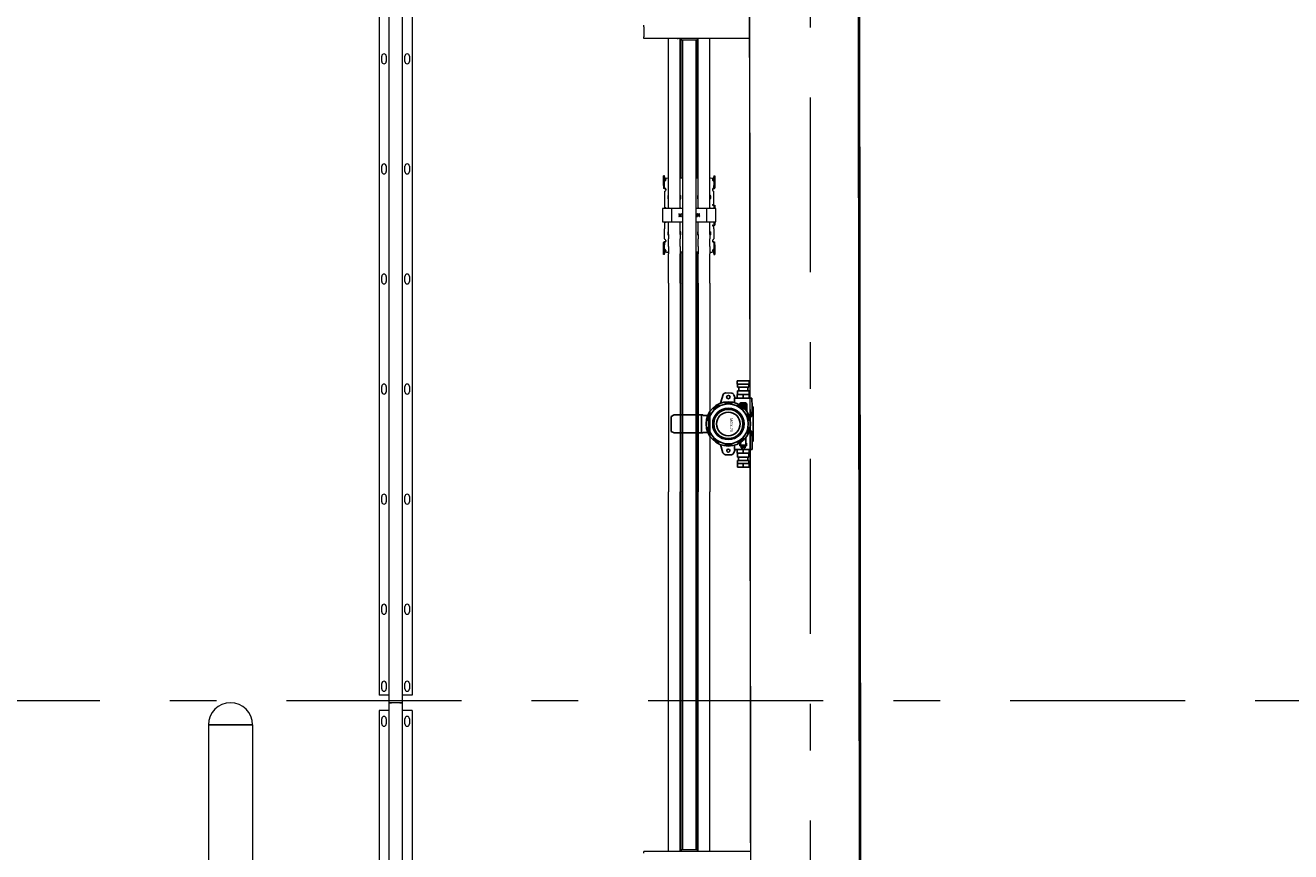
# Model space of a CAD drawing. Header units: millimetres. Extents: x -70269 to 35056, y -51814 to 48966.
# Tile 126 of 220: x -34412 to -30587, y 14323 to 16823. Entities that reach past the tile are written whole.
import ezdxf

# ---------------------------------------------------------------- set-up
doc = ezdxf.new("R2010")
doc.units = ezdxf.units.MM
doc.set_wipeout_variables(frame=1)
for name, pattern in [('Przerywana', [48, 24, -24]), ('Przerywana podwójnie', [109.361107, 52.916665, -21.166666, 14.111111, -21.166666]), ('Wipeout_Contour', [1000, 0, -1000])]:
    doc.linetypes.add(name, pattern=pattern)
for name, color, linetype, lineweight, true_color in [('00 - nowa technologia myjni_Nr_pióra__95', 7, 'Continuous', 20, 0x7c7c7c), ('103-Z Zakres opracowania_Nr_pióra__95', 7, 'Continuous', 140, 0x7c7c7c), ('410-K Osie główne_Nr_pióra__95', 7, 'Continuous', 20, 0x7c7c7c), ('420-K Ściany_Nr_pióra__95', 7, 'Continuous', 20, 0x7c7c7c), ('460 - Stropy_Nr_pióra__95', 7, 'Continuous', 13, 0x7c7c7c)]:
    doc.layers.add(name, color=color, linetype=linetype, lineweight=lineweight, true_color=true_color)
doc.layers.add('201-A Ppoż_Nr_pióra__31', color=1, linetype='Continuous', lineweight=30)
doc.layers.add('XREF', color=8, linetype='Continuous', lineweight=9)
doc.layers.add('420-K Ściany', color=7, linetype='Continuous')
doc.layers.add('ALTER_detekcja_gazu', color=6, linetype='Continuous')
doc.styles.get("Standard").update_dxf_attribs({"font": 'arial.ttf'})
doc.linetypes.add('PPOZ REI 60', pattern='A,0,[1,A.01 RZUT PARTERU1.Shx,S=1.984127,R=0,X=0,Y=0],-400,0', length=400)

# ---------------------------------------------------------------- blocks, each defined once
blk = doc.blocks.new('A$C24A855FB')
at = {"color": 5}
for p, q in [((235.4, 260.7), (199.6, 260.7)), ((199.6, 260.7), (199.6, 250.7)), ((199.6, 250.7), (200.5, 250.7)), ((203.8, 230.6), (200.3, 230.6)), ((200.3, 230.6), (200.3, 219)), ((200.5, 250.7), (200.5, 241.2)), ((234.8, 250.6), (200.5, 250.6)), ((200.5, 241.2), (203.8, 241.2)), ((203.8, 241.2), (203.8, 230.6)), ((203.8, 241.2), (231.7, 241.2)), ((231.7, 230.7), (203.8, 230.7)), ((234.8, 241.3), (231.7, 241.3)), ((231.7, 241.3), (231.7, 230.7)), ((231.7, 230.7), (235.1, 230.7)), ((235.4, 250.6), (234.8, 250.6)), ((234.8, 250.6), (234.8, 241.3)), ((235.1, 230.7), (235.1, 219.2)), ((235.4, 260.7), (235.4, 250.6)), ((148.8, 193), (157.1, 219.4)), ((164.7, 190.3), (161.6, 196.5)), ((164.6, 224), (182.7, 223.8)), ((183.9, 196.4), (180.1, 190.3)), ((189, 218.9), (192.9, 208.5)), ((191.2, 208.5), (191.1, 194.8)), ((199.3, 208.5), (191.2, 208.5)), ((200.3, 219), (199.3, 219)), ((199.3, 219), (199.3, 208.5)), ((199.3, 208.5), (235.8, 208.5)), ((235.1, 219.2), (200.3, 219.2)), ((210.7, 194.2), (206.8, 191.1)), ((210.7, 194.2), (210.6, 185.6)), ((224.7, 194.2), (210.7, 194.2)), ((217.7, 219.2), (217.7, 208.5)), ((228.1, 191.2), (224.7, 194.2)), ((224.7, 194.2), (224.7, 172.6)), ((235.1, 219.2), (235.8, 219.2)), ((235.8, 219.2), (235.8, 208.5)), ((235.8, 208.5), (243.6, 208.5)), ((243.6, 208.5), (244.6, 182.6)), ((9.2, 157.5), (0, 153.2)), ((0, 153.2), (0, 107.2)), ((95.2, 157.5), (9.2, 157.5)), ((81.2, 157.5), (81.2, 103.5)), ((91.7, 157.5), (91.7, 103.5)), ((96.2, 155.8), (95.2, 157.5)), ((110.6, 155.8), (96.2, 155.8)), ((113.3, 161.6), (118.1, 156.5)), ((131.8, 174.9), (124.9, 177.4)), ((143.6, 183.4), (143.3, 190.7)), ((202.5, 190.4), (201.1, 183.7)), ((206.8, 191.1), (206.8, 188)), ((215.9, 188.3), (214, 185.3)), ((214, 185.3), (216.1, 181.9)), ((220.1, 177.7), (214.4, 174.1)), ((219.6, 188.3), (215.9, 188.3)), ((216.1, 181.9), (219.5, 181.9)), ((219.5, 181.9), (221.3, 185)), ((221.3, 185), (219.6, 188.3)), ((231.9, 161.7), (227, 156.7)), ((228.1, 168), (228.1, 191.2)), ((243.8, 153.1), (235.7, 153)), ((244.6, 182.6), (243.8, 153.1)), ((244.6, 182.6), (248, 182.5)), ((248, 182.5), (247.9, 78.1)), ((113.3, 141.8), (106.3, 140.1)), ((113.1, 119.5), (106.4, 120.1)), ((239, 139.9), (231.9, 142)), ((238.9, 120.5), (231.9, 118.4)), ((0, 107.2), (8.8, 103.5)), ((8.8, 103.5), (95, 103.5)), ((95, 103.5), (96.3, 104.8)), ((96.3, 104.8), (110.6, 104.8)), ((117.9, 104.6), (113.6, 98.5)), ((131.2, 86.3), (125, 83.2)), ((143.7, 77.3), (143, 70.2)), ((202.8, 70.5), (201.1, 77)), ((221.2, 84.2), (214.6, 86.9)), ((225.2, 88.8), (225.2, 72.1)), ((232.2, 99.6), (227.2, 104.4)), ((243.6, 108.1), (235.8, 108.1)), ((244.4, 77.7), (243.6, 108.1)), ((247.9, 78.1), (244.4, 77.7)), ((244.4, 77.7), (244.4, 52.6)), ((155.6, 43.4), (148.9, 67.7)), ((160.3, 38.7), (155.6, 43.4)), ((164, 37.3), (160.3, 38.7)), ((164.9, 70.4), (161.8, 64.2)), ((183.6, 64.2), (180.9, 70.5)), ((185.9, 39.1), (182, 37.3)), ((189.6, 42.7), (185.9, 39.1)), ((193.1, 52.6), (189.6, 42.7)), ((191.3, 52.6), (191.2, 66)), ((244.4, 52.6), (191.3, 52.6)), ((199.4, 41.8), (199.4, 52.6)), ((200.2, 41.8), (199.4, 41.8)), ((200.2, 30.3), (200.2, 41.8)), ((200.2, 41.8), (234.8, 41.8)), ((207.7, 64.5), (207.7, 72.2)), ((207.7, 72.2), (210.2, 72.2)), ((227.5, 64.5), (207.7, 64.5)), ((209.8, 66.6), (209.8, 72.2)), ((225.2, 66.6), (209.8, 66.6)), ((210.2, 72.2), (210.2, 74.9)), ((223.7, 63), (211.6, 63)), ((211.6, 63), (211.6, 58.5)), ((211.6, 58.5), (216.6, 58.5)), ((216.6, 58.5), (216.6, 60.8)), ((216.6, 60.8), (218.9, 60.8)), ((217.5, 52.6), (217.5, 41.8)), ((218.9, 60.8), (218.9, 58.6)), ((218.9, 58.6), (223.7, 58.6)), ((223.7, 58.6), (223.7, 63)), ((225.2, 72.1), (227.5, 72.1)), ((225.2, 72.1), (225.2, 66.6)), ((227.5, 72.1), (227.5, 64.5)), ((235.3, 41.9), (234.8, 41.9)), ((234.8, 41.9), (234.8, 30.1)), ((235.3, 52.6), (235.3, 41.9)), ((182, 37.3), (164, 37.3)), ((199.8, 0), (199.8, 10.7)), ((199.8, 10.7), (200.5, 10.7)), ((235.7, 0), (199.8, 0)), ((203.3, 30.3), (200.2, 30.3)), ((200.5, 10.7), (200.5, 19.6)), ((200.5, 19.6), (203.3, 19.6)), ((200.5, 10.7), (234.8, 10.7)), ((203.3, 19.6), (203.3, 30.3)), ((231.7, 30.1), (203.3, 30.1)), ((231.7, 19.6), (203.3, 19.6)), ((217.7, 0), (217.7, 10.7)), ((234.8, 30.1), (231.7, 30.1)), ((231.7, 30.1), (231.7, 19.6)), ((231.7, 19.6), (234.8, 19.6)), ((234.8, 19.6), (234.8, 10.5)), ((234.8, 10.5), (235.7, 10.5)), ((235.7, 10.5), (235.7, 0))]:
    blk.add_line(p, q, dxfattribs=at)
for centre, radius in [((172.6, 130.4), 67), ((172.6, 211.6), 5.22), ((172.6, 130.4), 60.4), ((172.6, 130.4), 47.4), ((172.6, 130.4), 44.1), ((172.6, 130.4), 35.7), ((172.5, 49.6), 4.74)]:
    blk.add_circle(centre, radius, dxfattribs=at)
for centre, radius, start, end in [((164.6, 215.6), 8.46, 90.2005, 152.9772), ((172.6, 130.4), 63.6, 81.5847, 98.4864), ((180.1, 213.9), 10.3, 29.6052, 75.1204), ((172.6, 130.4), 63.6, 153.2977, 170.35), ((172.6, 130.4), 63.6, 117.2649, 133.9624), ((172.6, 130.4), 63.6, 45.5785, 62.7033), ((217.6, 185.1), 5.99, 279.4141, 181.6982), ((172.6, 130.4), 63.6, 9.6017, 26.8372), ((172.6, 130.4), 63.6, 189.5673, 206.7909), ((172.6, 130.4), 63.6, 333.6103, 350.0875), ((172.6, 130.4), 63.6, 225.7214, 242.5942), ((172.6, 130.4), 63.6, 297.4264, 315.2826), ((172.6, 130.4), 63.6, 261.7122, 278.6344)]:
    blk.add_arc(centre, radius, start, end, dxfattribs=at)
at = {"color": 5, "insert": (185.3, 156.7), "char_height": 8, "width": 56.088, "attachment_point": 1, "rotation": 270}
blk.add_mtext('\\pxqc; MGX-70', dxfattribs=at)
blk = doc.blocks.new('parter 2025.10.15')
at = {"layer": '00 - nowa technologia myjni_Nr_pióra__95', "color": 8, "linetype": 'Continuous', "lineweight": 5}
for p, q in [((511.77, 1530.75), (511.77, 935.4)), ((514.77, 1533.08), (514.77, 933.08)), ((518.77, 1533.08), (518.77, 933.08)), ((521.77, 1530.75), (521.77, 935.4)), ((591.83, 1137.58), (591.83, 1138.08)), ((591.83, 1137.58), (591.83, 1134.58)), ((629.43, 1137.9), (629.43, 1138.5)), ((629.43, 1137.9), (629.43, 1134.25)), ((640.23, 1136.5), (640.31, 1136.58)), ((640.23, 1136.5), (640.23, 1136.28)), ((640.23, 1136.28), (640.23, 1135.66)), ((640.31, 1136.58), (640.31, 1136.32)), ((640.31, 1136.58), (640.89, 1136.58)), ((640.31, 1136.32), (640.31, 1135.58)), ((640.89, 1136.81), (640.91, 1136.88)), ((640.89, 1136.81), (640.89, 1136.43)), ((640.89, 1136.43), (640.89, 1135.35)), ((640.91, 1136.88), (640.94, 1136.88)), ((640.94, 1136.88), (641.68, 1136.88)), ((641.71, 1136.88), (641.68, 1136.88)), ((641.73, 1136.81), (641.71, 1136.88)), ((641.73, 1137.03), (641.78, 1137.08)), ((641.73, 1135.62), (641.73, 1137.03)), ((641.78, 1135.6), (641.78, 1137.08)), ((641.93, 1137.08), (641.78, 1137.08)), ((641.93, 1138), (641.93, 1138.08)), ((641.93, 1138), (641.93, 1137.25)), ((641.93, 1136.73), (641.93, 1137.25)), ((641.93, 1136.73), (641.93, 1135.48)), ((591.83, 1134.08), (591.83, 1134.58)), ((629.43, 1134.08), (591.83, 1134.08)), ((599.28, 1101.14), (599.28, 1134.08)), ((601.91, 1134.08), (601.91, 1134.04)), ((601.91, 1134.04), (601.94, 1134.04)), ((601.94, 1134.04), (602.19, 1134.04)), ((602.19, 1134.04), (602.19, 1134.08)), ((602.78, 1101.14), (602.78, 1134.08)), ((602.79, 1134.04), (602.79, 1134.08)), ((602.79, 1134.04), (602.82, 1134.04)), ((602.82, 1134.04), (603.08, 1134.04)), ((603, 1101.14), (603, 1134.04)), ((603.11, 1134.04), (603.08, 1134.04)), ((603.11, 1134.08), (603.11, 1133.58)), ((603.93, 1133.58), (603.11, 1133.58)), ((603.48, 1101.14), (603.48, 1133.58)), ((603.53, 1133.58), (603.53, 888.58)), ((607.13, 1133.58), (603.93, 1133.58)), ((607.96, 1133.58), (607.13, 1133.58)), ((607.53, 1133.58), (607.53, 888.58)), ((607.81, 1101.14), (607.81, 1133.58)), ((607.96, 1134.08), (607.96, 1133.58)), ((608.13, 1101.14), (608.13, 1134.08)), ((608.28, 1101.14), (608.28, 1134.08)), ((611.78, 1101.14), (611.78, 1134.08)), ((629.43, 1133.65), (629.43, 1134.25)), ((629.43, 1133.63), (629.43, 1133.65)), ((629.43, 1133.65), (641.93, 1133.65)), ((629.43, 1133.63), (629.43, 1133.23)), ((629.43, 1133.63), (634.43, 1133.63)), ((629.43, 1133.23), (634.43, 1133.23)), ((634.43, 1133.63), (634.43, 1133.65)), ((634.43, 1133.63), (634.43, 1133.23)), ((636.93, 1133.63), (636.93, 1133.65)), ((636.93, 1133.63), (636.93, 1133.23)), ((636.93, 1133.63), (641.93, 1133.63)), ((636.93, 1133.23), (641.93, 1133.23)), ((640.23, 1135.66), (640.31, 1135.58)), ((640.31, 1135.58), (640.89, 1135.58)), ((640.89, 1135.35), (640.91, 1135.28)), ((640.94, 1135.28), (640.91, 1135.28)), ((640.94, 1136.08), (641.68, 1136.08)), ((640.94, 1135.28), (641.68, 1135.28)), ((641.68, 1135.28), (641.71, 1135.28)), ((641.73, 1135.35), (641.71, 1135.28)), ((641.73, 1135.13), (641.73, 1135.62)), ((641.73, 1135.13), (641.78, 1135.08)), ((641.78, 1135.08), (641.78, 1135.6)), ((641.93, 1135.08), (641.78, 1135.08)), ((641.93, 1134.98), (641.93, 1135.48)), ((641.93, 1134.17), (641.93, 1134.98)), ((641.93, 1134.08), (641.93, 1134.17)), ((641.93, 1133.63), (641.93, 1134.08)), ((641.93, 1133.65), (641.93, 1134.08)), ((641.93, 1134.08), (642.53, 1134.08)), ((641.93, 1133.63), (641.93, 1133.23)), ((512.57, 1127.08), (512.57, 1128.68)), ((513.97, 1128.68), (513.97, 1127.08)), ((519.57, 1127.08), (519.57, 1128.68)), ((520.97, 1128.68), (520.97, 1127.08)), ((599.28, 1092.26), (599.28, 1101.14)), ((602.78, 1092.26), (602.78, 1101.14)), ((603, 1092.26), (603, 1101.14)), ((603.48, 1092.26), (603.48, 1101.14)), ((607.81, 1092.26), (607.81, 1101.14)), ((608.13, 1092.26), (608.13, 1101.14)), ((608.28, 1092.26), (608.28, 1101.14)), ((611.78, 1092.26), (611.78, 1101.14)), ((512.57, 1093.78), (512.57, 1095.38)), ((513.97, 1095.38), (513.97, 1093.78)), ((519.57, 1093.78), (519.57, 1095.38)), ((520.97, 1095.38), (520.97, 1093.78)), ((597.78, 1092.15), (597.78, 1092.5)), ((598.08, 1092.5), (597.78, 1092.5)), ((597.78, 1090.94), (597.78, 1092.15)), ((597.78, 1089.54), (597.78, 1090.94)), ((598.08, 1092.15), (598.08, 1092.5)), ((598.08, 1092.15), (598.08, 1090.94)), ((598.08, 1089.54), (598.08, 1090.94)), ((598.53, 1091.35), (598.53, 1091.35)), ((599.28, 1091.75), (599.08, 1091.75)), ((599.28, 1090.02), (599.28, 1092.26)), ((602.78, 1090.02), (602.78, 1092.26)), ((603.53, 1091.75), (602.78, 1091.75)), ((603, 1091.75), (603, 1092.26)), ((603.48, 1091.75), (603.48, 1092.26)), ((608.28, 1091.75), (607.53, 1091.75)), ((607.81, 1091.75), (607.81, 1092.26)), ((608.13, 1091.75), (608.13, 1092.26)), ((608.28, 1090.02), (608.28, 1092.26)), ((611.78, 1090.02), (611.78, 1092.26)), ((611.98, 1091.75), (611.78, 1091.75)), ((612.98, 1092.5), (612.98, 1092.15)), ((612.98, 1092.5), (613.28, 1092.5)), ((612.98, 1090.94), (612.98, 1092.15)), ((612.98, 1090.94), (612.98, 1089.54)), ((613.28, 1092.5), (613.28, 1092.15)), ((613.28, 1092.15), (613.28, 1090.94)), ((613.28, 1090.94), (613.28, 1089.54)), ((597.78, 1089.54), (597.78, 1088.82)), ((597.78, 1088.82), (597.78, 1088.77)), ((598.08, 1088.77), (597.78, 1088.77)), ((598.08, 1088.82), (598.08, 1089.54)), ((598.08, 1088.82), (598.08, 1088.77)), ((598.08, 1087.69), (598.08, 1084.71)), ((598.33, 1088.67), (598.33, 1088.47)), ((598.53, 1088.33), (598.53, 1088.33)), ((598.53, 1088.31), (598.53, 1088.33)), ((599.28, 1086.51), (599.13, 1086.51)), ((599.28, 1087.7), (599.28, 1090.02)), ((599.28, 1086.37), (599.28, 1087.7)), ((602.78, 1087.7), (602.78, 1090.02)), ((602.78, 1086.37), (602.78, 1087.7)), ((602.93, 1086.51), (602.78, 1086.51)), ((608.28, 1086.51), (608.13, 1086.51)), ((608.28, 1087.7), (608.28, 1090.02)), ((608.28, 1086.37), (608.28, 1087.7)), ((611.78, 1087.7), (611.78, 1090.02)), ((611.78, 1086.37), (611.78, 1087.7)), ((611.93, 1086.51), (611.78, 1086.51)), ((612.73, 1088.67), (612.73, 1088.47)), ((612.98, 1088.82), (612.98, 1089.54)), ((612.98, 1088.77), (612.98, 1088.82)), ((612.98, 1088.77), (613.28, 1088.77)), ((612.98, 1084.71), (612.98, 1087.69)), ((613.28, 1089.54), (613.28, 1088.82)), ((613.28, 1088.77), (613.28, 1088.82)), ((598.08, 1084.71), (598.08, 1084.43)), ((598.08, 1084.43), (598.08, 1082.98)), ((598.43, 1082.78), (598.28, 1082.78)), ((599.03, 1086.42), (599.03, 1085.67)), ((599.28, 1086.41), (599.13, 1086.41)), ((599.28, 1085.57), (599.13, 1085.57)), ((599.28, 1082.94), (599.28, 1086.37)), ((599.28, 1082.94), (599.28, 1082.58)), ((602.93, 1086.41), (602.78, 1086.41)), ((602.78, 1082.94), (602.78, 1086.37)), ((602.93, 1085.57), (602.78, 1085.57)), ((602.78, 1082.94), (602.78, 1082.58)), ((603, 1086.37), (603, 1086.39)), ((603, 1085.6), (603, 1086.37)), ((603, 1085.84), (603.03, 1085.84)), ((603, 1085.74), (603.03, 1085.74)), ((603.03, 1085.67), (603.03, 1086.42)), ((608.03, 1086.42), (608.03, 1085.67)), ((608.13, 1086.37), (608.13, 1086.41)), ((608.28, 1086.41), (608.13, 1086.41)), ((608.13, 1085.57), (608.13, 1086.37)), ((608.28, 1085.57), (608.13, 1085.57)), ((608.28, 1082.94), (608.28, 1086.37)), ((608.28, 1082.94), (608.28, 1082.58)), ((611.93, 1086.41), (611.78, 1086.41)), ((611.78, 1082.94), (611.78, 1086.37)), ((611.93, 1085.57), (611.78, 1085.57)), ((611.78, 1082.94), (611.78, 1082.58)), ((612.03, 1085.67), (612.03, 1086.42)), ((612.63, 1083.78), (612.78, 1083.78)), ((612.73, 1083.58), (612.63, 1083.58)), ((612.73, 1083.58), (612.98, 1083.58)), ((612.98, 1084.43), (612.98, 1084.71)), ((612.98, 1083.98), (612.98, 1084.43)), ((612.98, 1083.58), (612.98, 1082.58)), ((612.98, 1083.58), (613.28, 1083.58)), ((613.28, 1083.58), (613.28, 1082.58)), ((597.48, 1082.58), (597.48, 1078.58)), ((598.03, 1082.58), (597.48, 1082.58)), ((599.98, 1082.58), (598.03, 1082.58)), ((600.23, 1082.58), (599.98, 1082.58)), ((600.23, 1082.58), (600.23, 1078.58)), ((600.78, 1082.58), (600.23, 1082.58)), ((603.38, 1082.58), (600.78, 1082.58)), ((602.46, 1080.79), (602.46, 1080.37)), ((602.57, 1080.9), (602.99, 1080.9)), ((602.57, 1080.25), (602.99, 1080.25)), ((602.78, 1080.9), (602.78, 1080.58)), ((602.78, 1080.25), (602.78, 1080.58)), ((603.11, 1080.37), (603.11, 1080.79)), ((603.38, 1082.58), (603.53, 1082.58)), ((607.53, 1082.58), (607.68, 1082.58)), ((610.28, 1082.58), (607.68, 1082.58)), ((607.96, 1080.79), (607.96, 1080.37)), ((608.49, 1080.9), (608.07, 1080.9)), ((608.49, 1080.25), (608.07, 1080.25)), ((608.28, 1080.9), (608.28, 1080.58)), ((608.28, 1080.25), (608.28, 1080.58)), ((608.61, 1080.37), (608.61, 1080.79)), ((610.83, 1082.58), (610.28, 1082.58)), ((611.08, 1082.58), (610.83, 1082.58)), ((610.83, 1078.58), (610.83, 1082.58)), ((613.03, 1082.58), (611.08, 1082.58)), ((613.58, 1082.58), (613.03, 1082.58)), ((613.58, 1078.58), (613.58, 1082.58)), ((597.48, 1078.58), (598.03, 1078.58)), ((598.03, 1078.58), (599.98, 1078.58)), ((598.08, 1078.18), (598.08, 1076.72)), ((598.08, 1076.72), (598.08, 1076.44)), ((598.08, 1073.46), (598.08, 1076.44)), ((598.43, 1078.38), (598.28, 1078.38)), ((599.03, 1075.48), (599.03, 1074.73)), ((599.13, 1075.58), (599.28, 1075.58)), ((599.28, 1078.21), (599.28, 1078.58)), ((599.28, 1074.79), (599.28, 1078.21)), ((599.98, 1078.58), (600.23, 1078.58)), ((600.23, 1078.58), (600.78, 1078.58)), ((600.78, 1078.58), (603.38, 1078.58)), ((601.73, 1078.58), (603.53, 1078.58)), ((602.78, 1078.21), (602.78, 1078.58)), ((602.78, 1074.79), (602.78, 1078.21)), ((602.78, 1075.58), (602.93, 1075.58)), ((603, 1074.79), (603, 1075.55)), ((603.03, 1075.41), (603, 1075.41)), ((603.03, 1075.31), (603, 1075.31)), ((603.03, 1074.73), (603.03, 1075.48)), ((607.53, 1078.58), (609.33, 1078.58)), ((607.68, 1078.58), (610.28, 1078.58)), ((608.03, 1075.48), (608.03, 1074.73)), ((608.13, 1074.79), (608.13, 1075.58)), ((608.13, 1075.58), (608.28, 1075.58)), ((608.28, 1078.21), (608.28, 1078.58)), ((608.28, 1074.79), (608.28, 1078.21)), ((610.28, 1078.58), (610.83, 1078.58)), ((610.83, 1078.58), (611.08, 1078.58)), ((611.08, 1078.58), (613.03, 1078.58)), ((611.78, 1078.21), (611.78, 1078.58)), ((611.78, 1074.79), (611.78, 1078.21)), ((611.78, 1075.58), (611.93, 1075.58)), ((612.03, 1074.73), (612.03, 1075.48)), ((612.63, 1077.58), (612.73, 1077.58)), ((612.63, 1077.38), (612.78, 1077.38)), ((612.73, 1077.58), (612.98, 1077.58)), ((612.98, 1078.58), (612.98, 1077.58)), ((612.98, 1077.58), (613.28, 1077.58)), ((612.98, 1076.72), (612.98, 1077.18)), ((612.98, 1076.44), (612.98, 1076.72)), ((612.98, 1076.44), (612.98, 1073.46)), ((613.03, 1078.58), (613.58, 1078.58)), ((613.28, 1078.58), (613.28, 1077.58)), ((597.78, 1072.38), (597.78, 1072.34)), ((598.08, 1072.38), (597.78, 1072.38)), ((597.78, 1071.62), (597.78, 1072.34)), ((597.78, 1070.21), (597.78, 1071.62)), ((598.08, 1072.38), (598.08, 1072.34)), ((598.08, 1072.34), (598.08, 1071.62)), ((598.08, 1070.21), (598.08, 1071.62)), ((598.33, 1072.49), (598.33, 1072.68)), ((599.13, 1074.74), (599.28, 1074.74)), ((599.13, 1074.64), (599.28, 1074.64)), ((599.28, 1074.79), (599.28, 1073.45)), ((599.28, 1071.14), (599.28, 1073.45)), ((599.28, 1071.14), (599.28, 1068.9)), ((602.78, 1074.79), (602.78, 1073.45)), ((602.78, 1074.74), (602.93, 1074.74)), ((602.78, 1074.64), (602.93, 1074.64)), ((602.78, 1071.14), (602.78, 1073.45)), ((602.78, 1071.14), (602.78, 1068.9)), ((603, 1074.79), (603, 1074.76)), ((608.13, 1074.79), (608.13, 1074.74)), ((608.13, 1074.74), (608.28, 1074.74)), ((608.13, 1074.64), (608.28, 1074.64)), ((608.28, 1074.79), (608.28, 1073.45)), ((608.28, 1071.14), (608.28, 1073.45)), ((608.28, 1071.14), (608.28, 1068.9)), ((611.78, 1074.79), (611.78, 1073.45)), ((611.78, 1074.74), (611.93, 1074.74)), ((611.78, 1074.64), (611.93, 1074.64)), ((611.78, 1071.14), (611.78, 1073.45)), ((611.78, 1071.14), (611.78, 1068.9)), ((612.53, 1072.85), (612.53, 1072.82)), ((612.53, 1072.82), (612.53, 1072.82)), ((612.73, 1072.49), (612.73, 1072.68)), ((612.98, 1072.34), (612.98, 1072.38)), ((612.98, 1072.38), (613.28, 1072.38)), ((612.98, 1072.34), (612.98, 1071.62)), ((612.98, 1071.62), (612.98, 1070.21)), ((613.28, 1072.34), (613.28, 1072.38)), ((613.28, 1071.62), (613.28, 1072.34)), ((613.28, 1071.62), (613.28, 1070.21)), ((597.78, 1069.01), (597.78, 1070.21)), ((597.78, 1068.65), (597.78, 1069.01)), ((598.08, 1068.65), (597.78, 1068.65)), ((598.08, 1070.21), (598.08, 1069.01)), ((598.08, 1068.65), (598.08, 1069.01)), ((599.28, 1069.41), (599.08, 1069.41)), ((599.28, 1060.01), (599.28, 1068.9)), ((603.53, 1069.41), (602.78, 1069.41)), ((602.78, 1060.01), (602.78, 1068.9)), ((603, 1069.41), (603, 1068.9)), ((603, 1060.01), (603, 1068.9)), ((603.48, 1069.41), (603.48, 1068.9)), ((603.48, 1060.01), (603.48, 1068.9)), ((608.28, 1069.41), (607.53, 1069.41)), ((607.81, 1069.41), (607.81, 1068.9)), ((607.81, 1060.01), (607.81, 1068.9)), ((608.13, 1069.41), (608.13, 1068.9)), ((608.13, 1060.01), (608.13, 1068.9)), ((608.28, 1060.01), (608.28, 1068.9)), ((611.98, 1069.41), (611.78, 1069.41)), ((611.78, 1060.01), (611.78, 1068.9)), ((612.53, 1069.8), (612.53, 1069.8)), ((612.98, 1069.01), (612.98, 1070.21)), ((612.98, 1069.01), (612.98, 1068.65)), ((612.98, 1068.65), (613.28, 1068.65)), ((613.28, 1070.21), (613.28, 1069.01)), ((613.28, 1069.01), (613.28, 1068.65)), ((512.57, 1060.48), (512.57, 1062.08)), ((513.97, 1062.08), (513.97, 1060.48)), ((519.57, 1060.48), (519.57, 1062.08)), ((520.97, 1062.08), (520.97, 1060.48)), ((599.28, 1060.01), (599.28, 996.93)), ((602.78, 1060.01), (602.78, 996.93)), ((603, 1060.01), (603, 996.93)), ((603.48, 1060.01), (603.48, 996.93)), ((607.81, 1060.01), (607.81, 996.93)), ((608.13, 1060.01), (608.13, 996.93)), ((608.28, 1060.01), (608.28, 996.93)), ((611.78, 1060.01), (611.78, 996.93)), ((512.57, 1027.18), (512.57, 1028.78)), ((513.97, 1028.78), (513.97, 1027.18)), ((519.57, 1027.18), (519.57, 1028.78)), ((520.97, 1028.78), (520.97, 1027.18)), ((512.57, 993.88), (512.57, 995.48)), ((513.97, 995.48), (513.97, 993.88)), ((519.57, 993.88), (519.57, 995.48)), ((520.97, 995.48), (520.97, 993.88)), ((599.28, 953.88), (599.28, 996.93)), ((602.78, 953.88), (602.78, 996.93)), ((603, 953.88), (603, 996.93)), ((603.48, 953.88), (603.48, 996.93)), ((607.81, 953.88), (607.81, 996.93)), ((608.13, 953.88), (608.13, 996.93)), ((608.28, 953.88), (608.28, 996.93)), ((611.78, 953.88), (611.78, 996.93)), ((512.57, 960.58), (512.57, 962.18)), ((513.97, 962.18), (513.97, 960.58)), ((519.57, 960.58), (519.57, 962.18)), ((520.97, 962.18), (520.97, 960.58)), ((599.28, 888.08), (599.28, 953.88)), ((602.78, 888.08), (602.78, 953.88)), ((603, 888.08), (603, 953.88)), ((603.48, 888.58), (603.48, 953.88)), ((607.81, 888.58), (607.81, 953.88)), ((608.13, 888.08), (608.13, 953.88)), ((608.28, 888.08), (608.28, 953.88)), ((611.78, 888.08), (611.78, 953.88)), ((512.57, 937.28), (512.57, 938.88)), ((513.97, 938.88), (513.97, 937.28)), ((519.57, 937.28), (519.57, 938.88)), ((520.97, 938.88), (520.97, 937.28)), ((514.77, 935.4), (511.77, 935.4)), ((521.77, 935.4), (518.77, 935.4)), ((514.77, 930.75), (511.77, 930.75)), ((511.77, 930.75), (511.77, 335.4)), ((514.77, 933.08), (515.52, 933.08)), ((514.77, 933.08), (514.77, 333.08)), ((514.77, 933.08), (515.52, 933.08)), ((514.77, 933.08), (515.52, 933.08)), ((515.52, 933.08), (514.77, 933.08)), ((518.02, 933.08), (515.52, 933.08)), ((518.02, 933.08), (515.52, 933.08)), ((518.02, 933.08), (515.52, 933.08)), ((518.02, 933.08), (515.52, 933.08)), ((518.02, 933.08), (518.77, 933.08)), ((518.02, 933.08), (518.77, 933.08)), ((518.02, 933.08), (518.77, 933.08)), ((518.77, 933.08), (518.02, 933.08)), ((518.77, 933.08), (518.77, 333.08)), ((521.77, 930.75), (518.77, 930.75)), ((521.77, 930.75), (521.77, 335.4)), ((460.21, 926.43), (460.21, 627.43)), ((460.21, 926.43), (473.51, 926.43)), ((470.05, 926.43), (460.21, 926.43)), ((473.51, 926.43), (470.05, 926.43)), ((473.51, 926.43), (473.51, 627.43)), ((512.57, 926.68), (512.57, 928.28)), ((513.97, 928.28), (513.97, 926.68)), ((519.57, 926.68), (519.57, 928.28)), ((520.97, 928.28), (520.97, 926.68)), ((629.43, 888.08), (591.83, 888.08)), ((591.83, 887.58), (591.83, 888.08)), ((603.11, 888.58), (603.11, 888.08)), ((603.93, 888.58), (603.11, 888.58)), ((607.13, 888.58), (603.93, 888.58)), ((607.96, 888.58), (607.13, 888.58)), ((607.96, 888.58), (607.96, 888.08)), ((629.43, 888.53), (629.43, 888.93)), ((629.43, 888.93), (634.43, 888.93)), ((629.43, 888.5), (629.43, 888.53)), ((629.43, 888.53), (634.43, 888.53)), ((629.43, 887.9), (629.43, 888.5)), ((629.43, 888.5), (641.93, 888.5)), ((634.43, 888.53), (634.43, 888.93)), ((634.43, 888.5), (634.43, 888.53)), ((636.93, 888.53), (636.93, 888.93)), ((636.93, 888.93), (641.93, 888.93)), ((636.93, 888.5), (636.93, 888.53)), ((636.93, 888.53), (641.93, 888.53)), ((641.93, 888.53), (641.93, 888.93)), ((641.93, 888.08), (641.93, 888.53)), ((641.93, 888.08), (641.93, 888.5)), ((641.93, 888), (641.93, 888.08)), ((641.93, 888.08), (642.53, 888.08))]:
    blk.add_line(p, q, dxfattribs=at)
for points in [[(640.91, 1136.46), (640.91, 1136.58), (640.92, 1136.7), (640.94, 1136.88)], [(640.91, 1136.46), (640.91, 1136.34), (640.93, 1136.21), (640.94, 1136.08)], [(641.71, 1136.46), (641.71, 1136.58), (641.7, 1136.7), (641.68, 1136.88)], [(641.71, 1136.46), (641.71, 1136.34), (641.7, 1136.21), (641.68, 1136.08)], [(640.94, 1136.08), (640.93, 1135.95), (640.92, 1135.83), (640.91, 1135.67), (640.92, 1135.51), (640.93, 1135.4), (640.94, 1135.28)], [(641.68, 1136.08), (641.7, 1135.95), (641.71, 1135.83), (641.71, 1135.67), (641.71, 1135.51), (641.7, 1135.4), (641.68, 1135.28)], [(598.08, 1091.2), (598.09, 1091.13), (598.1, 1091.07), (598.11, 1091.05), (598.13, 1091.03), (598.16, 1091), (598.2, 1090.99), (598.25, 1090.99), (598.3, 1091.01), (598.33, 1091.04)], [(598.53, 1091.35), (598.53, 1091.39), (598.52, 1091.42), (598.51, 1091.43), (598.48, 1091.45)], [(612.58, 1091.45), (612.56, 1091.44), (612.54, 1091.42), (612.54, 1091.41), (612.53, 1091.37), (612.53, 1091.35)], [(612.73, 1091.04), (612.78, 1091.01), (612.82, 1090.99), (612.85, 1090.99), (612.87, 1090.99), (612.89, 1091), (612.91, 1091.01), (612.93, 1091.02), (612.94, 1091.04), (612.96, 1091.06), (612.97, 1091.09), (612.98, 1091.15), (612.98, 1091.2)], [(598.33, 1088.47), (598.16, 1088.54), (598.07, 1088.58), (598.01, 1088.61), (597.96, 1088.64), (597.91, 1088.68), (597.86, 1088.71), (597.83, 1088.74), (597.81, 1088.77)], [(598.33, 1088.67), (598.31, 1088.69), (598.25, 1088.72), (598.2, 1088.76), (598.12, 1088.81), (598.09, 1088.83), (598.09, 1088.83), (598.08, 1088.83)], [(598.53, 1088.33), (598.53, 1088.38), (598.53, 1088.41), (598.52, 1088.44)], [(598.52, 1088.2), (598.53, 1088.27), (598.53, 1088.33)], [(612.54, 1088.44), (612.53, 1088.41), (612.53, 1088.34), (612.53, 1088.33)], [(612.53, 1088.33), (612.53, 1088.26), (612.54, 1088.2)], [(612.98, 1088.83), (612.98, 1088.83), (612.97, 1088.83), (612.91, 1088.79), (612.84, 1088.74), (612.79, 1088.71), (612.73, 1088.67)], [(613.26, 1088.77), (613.21, 1088.72), (613.14, 1088.66), (613.05, 1088.61), (612.95, 1088.56), (612.88, 1088.53), (612.73, 1088.47)], [(597.81, 1072.38), (597.86, 1072.43), (597.93, 1072.49), (598.01, 1072.54), (598.11, 1072.59), (598.19, 1072.62), (598.33, 1072.68)], [(598.08, 1072.32), (598.09, 1072.32), (598.1, 1072.33), (598.15, 1072.36), (598.23, 1072.41), (598.27, 1072.44), (598.33, 1072.49)], [(598.53, 1072.82), (598.53, 1072.88), (598.52, 1072.95)], [(598.52, 1072.71), (598.53, 1072.75), (598.53, 1072.77), (598.53, 1072.82)], [(612.54, 1072.95), (612.53, 1072.88), (612.53, 1072.82)], [(612.53, 1072.82), (612.53, 1072.77), (612.53, 1072.74), (612.54, 1072.71)], [(612.73, 1072.68), (612.9, 1072.61), (612.99, 1072.57), (613.05, 1072.54), (613.11, 1072.51), (613.16, 1072.48), (613.2, 1072.44), (613.23, 1072.41), (613.26, 1072.38)], [(612.73, 1072.49), (612.76, 1072.46), (612.81, 1072.43), (612.86, 1072.39), (612.94, 1072.34), (612.97, 1072.32), (612.98, 1072.32), (612.98, 1072.32)], [(598.33, 1070.12), (598.29, 1070.15), (598.24, 1070.16), (598.22, 1070.16), (598.19, 1070.16), (598.17, 1070.15), (598.15, 1070.14), (598.14, 1070.13), (598.12, 1070.11), (598.11, 1070.09), (598.1, 1070.06), (598.08, 1070), (598.08, 1069.95)], [(598.48, 1069.7), (598.51, 1069.71), (598.52, 1069.73), (598.53, 1069.75), (598.53, 1069.78), (598.53, 1069.8)], [(612.53, 1069.8), (612.53, 1069.77), (612.54, 1069.73), (612.55, 1069.72), (612.58, 1069.7)], [(612.98, 1069.95), (612.98, 1070.02), (612.96, 1070.08), (612.95, 1070.1), (612.93, 1070.12), (612.9, 1070.15), (612.86, 1070.16), (612.81, 1070.16), (612.77, 1070.14), (612.73, 1070.12)]]:
    blk.add_lwpolyline(points, dxfattribs=at)
for centre, radius, start, end in [((602.65, 1134.28), 0.748, 195.7945, 198.481), ((603.53, 1134.28), 0.748, 195.7928, 198.4794), ((602.37, 1134.28), 0.748, 341.5206, 344.2072), ((513.27, 1128.68), 0.7, 0, 180), ((520.27, 1128.68), 0.7, 0, 180), ((513.27, 1127.08), 0.7, 180, 0), ((520.27, 1127.08), 0.7, 180, 0), ((513.27, 1095.38), 0.7, 0, 180), ((520.27, 1095.38), 0.7, 0, 180), ((513.27, 1093.78), 0.7, 180, 0), ((520.27, 1093.78), 0.7, 180, 0), ((598.2, 1091.35), 0.331, 327.8924, 0.474), ((612.86, 1091.35), 0.331, 179.526, 212.1075), ((598.09, 1088.83), 0.00314, 101.0441, 195.6522), ((598.12, 1088.13), 0.422, 13.6648, 16.5226), ((612.95, 1088.13), 0.424, 163.4854, 166.3115), ((612.98, 1088.83), 0.00313, 344.3608, 78.8818), ((598.28, 1082.98), 0.2, 180, 270), ((598.43, 1082.68), 0.1, 270, 90), ((612.63, 1083.68), 0.1, 90, 270), ((612.78, 1083.98), 0.2, 270, 0), ((602.46, 1080.9), 0.075, 23.5782, 246.4218), ((602.46, 1080.25), 0.075, 113.5782, 336.4218), ((602.41, 1080.79), 0.05, 0, 66.4218), ((602.41, 1080.37), 0.05, 293.5782, 0), ((602.57, 1080.95), 0.05, 203.5782, 270), ((602.57, 1080.2), 0.05, 90, 156.4218), ((602.99, 1080.95), 0.05, 270, 336.4218), ((602.99, 1080.2), 0.05, 23.5782, 90), ((603.11, 1080.9), 0.075, 293.5782, 156.4218), ((603.11, 1080.25), 0.075, 203.5782, 66.4218), ((603.16, 1080.79), 0.05, 113.5782, 180), ((603.16, 1080.37), 0.05, 180, 246.4218), ((603.38, 1082.28), 0.3, 60.001, 90), ((607.68, 1082.28), 0.3, 90, 120.001), ((607.96, 1080.9), 0.075, 23.5782, 246.4218), ((607.96, 1080.25), 0.075, 113.5782, 336.4218), ((607.91, 1080.79), 0.05, 0, 66.4218), ((607.91, 1080.37), 0.05, 293.5782, 0), ((608.07, 1080.95), 0.05, 203.5782, 270), ((608.07, 1080.2), 0.05, 90, 156.4218), ((608.49, 1080.95), 0.05, 270, 336.4218), ((608.49, 1080.2), 0.05, 23.5782, 90), ((608.61, 1080.9), 0.075, 293.5782, 156.4218), ((608.61, 1080.25), 0.075, 203.5782, 66.4218), ((608.66, 1080.79), 0.05, 113.5782, 180), ((608.66, 1080.37), 0.05, 180, 246.4218), ((598.28, 1078.18), 0.2, 90, 180), ((598.43, 1078.48), 0.1, 270, 90), ((603.38, 1078.88), 0.3, 270, 299.999), ((607.68, 1078.88), 0.3, 239.999, 270), ((612.63, 1077.48), 0.1, 90, 270), ((612.78, 1077.18), 0.2, 0, 90), ((598.09, 1072.32), 0.00313, 164.3608, 258.8818), ((598.12, 1073.02), 0.424, 343.4843, 346.3254), ((612.95, 1073.02), 0.423, 193.6799, 196.5393), ((612.98, 1072.32), 0.00314, 281.0441, 15.6522), ((598.2, 1069.8), 0.331, 359.526, 32.1075), ((612.86, 1069.8), 0.331, 147.8924, 180.474), ((513.27, 1062.08), 0.7, 0, 180), ((513.27, 1060.48), 0.7, 180, 0), ((520.27, 1062.08), 0.7, 0, 180), ((520.27, 1060.48), 0.7, 180, 0), ((513.27, 1028.78), 0.7, 0, 180), ((520.27, 1028.78), 0.7, 0, 180), ((513.27, 1027.18), 0.7, 180, 0), ((520.27, 1027.18), 0.7, 180, 0), ((513.27, 995.48), 0.7, 0, 180), ((520.27, 995.48), 0.7, 0, 180), ((513.27, 993.88), 0.7, 180, 0), ((520.27, 993.88), 0.7, 180, 0), ((513.27, 962.18), 0.7, 0, 180), ((513.27, 960.58), 0.7, 180, 0), ((520.27, 962.18), 0.7, 0, 180), ((520.27, 960.58), 0.7, 180, 0), ((513.27, 938.88), 0.7, 0, 180), ((513.27, 937.28), 0.7, 180, 0), ((520.27, 938.88), 0.7, 0, 180), ((520.27, 937.28), 0.7, 180, 0), ((466.86, 926.43), 6.65, 90, 180), ((466.86, 926.43), 6.65, 0, 90), ((513.27, 928.28), 0.7, 0, 180), ((513.27, 926.68), 0.7, 180, 0), ((520.27, 928.28), 0.7, 0, 180), ((520.27, 926.68), 0.7, 180, 0)]:
    blk.add_arc(centre, radius, start, end, dxfattribs=at)
for centre, major_axis, ratio, start_param, end_param in [((599.08, 1091.57), (-1, 0), 0.173648, 4.712389, 6.283185), ((598.28, 1091.52), (-0.2, 0), 0.173648, 0, 1.209157), ((598.28, 1091.23), (-0.2, 0), 0.173648, 0, 1.209157), ((598.03, 1091.41), (0.5, 0), 0.173648, 0.454624, 1.209157), ((598.03, 1091.12), (0.5, 0), 0.173648, 0.506996, 1.209157), ((598.03, 1091.34), (0.5, 0), 0.766044, 5.350068, 5.828561), ((611.98, 1091.57), (-1, 0), 0.173648, 3.141593, 4.712389), ((613.03, 1091.41), (0.5, 0), 0.173648, 1.932436, 2.686968), ((613.03, 1091.34), (0.5, 0), 0.766044, 3.596217, 4.07471), ((613.03, 1091.12), (0.5, 0), 0.173648, 1.932436, 2.634596), ((612.78, 1091.52), (-0.2, 0), 0.173648, 1.932436, 3.141593), ((612.78, 1091.23), (-0.2, 0), 0.173648, 1.932436, 3.141593), ((598.28, 1087.69), (-0.2, 0), 0.939693, 5.074029, 6.283185), ((598.03, 1088.31), (0.5, 0), 0.939693, 5.074029, 6.061819), ((598.03, 1088.36), (0.5, 0), 0.766044, 0.221366, 0.933118), ((598.03, 1088.17), (0.5, 0), 0.766044, 0.221366, 0.933118), ((599.13, 1086.42), (0.0999, 0), 0.939693, 1.570796, 3.141593), ((602.93, 1086.42), (0.0999, 0), 0.939693, 0, 1.570796), ((608.13, 1086.42), (0.0999, 0), 0.939693, 1.570796, 3.141593), ((611.93, 1086.42), (0.0999, 0), 0.939693, 0, 1.570796), ((613.03, 1088.36), (0.5, 0), 0.766044, 2.208475, 2.920227), ((613.03, 1088.17), (0.5, 0), 0.766044, 2.208475, 2.920227), ((613.03, 1088.31), (0.5, 0), 0.939693, 3.362959, 4.350749), ((612.78, 1087.69), (-0.2, 0), 0.939693, 3.141593, 4.350749), ((599.13, 1086.32), (0.0999, 0), 0.939693, 1.570796, 3.141593), ((599.13, 1085.67), (-0.0999, 0), 0.939693, 0, 1.570796), ((602.93, 1086.32), (0.0999, 0), 0.939693, 0, 1.570796), ((602.93, 1085.67), (-0.0999, 0), 0.939693, 1.570796, 3.141593), ((608.13, 1086.32), (0.0999, 0), 0.939693, 1.570796, 3.141593), ((608.13, 1085.67), (-0.0999, 0), 0.939693, 0, 1.570796), ((611.93, 1086.32), (0.0999, 0), 0.939693, 0, 1.570796), ((611.93, 1085.67), (-0.0999, 0), 0.939693, 1.570796, 3.141593), ((599.13, 1075.48), (0.0999, 0), 0.939693, 1.570796, 3.141593), ((602.93, 1075.48), (-0.0999, 0), 0.939693, 3.141593, 4.712389), ((608.13, 1075.48), (0.0999, 0), 0.939693, 1.570796, 3.141593), ((611.93, 1075.48), (-0.0999, 0), 0.939693, 3.141593, 4.712389), ((598.28, 1073.46), (-0.2, 0), 0.939693, 0, 1.209157), ((598.03, 1072.85), (0.5, 0), 0.939693, 0.221366, 1.209157), ((598.03, 1072.99), (0.5, 0), 0.766044, 5.350068, 6.061819), ((598.03, 1072.79), (0.5, 0), 0.766044, 5.350068, 6.061819), ((599.13, 1074.83), (-0.0999, 0), 0.939693, 0, 1.570796), ((599.13, 1074.73), (-0.0999, 0), 0.939693, 0, 1.570796), ((602.93, 1074.83), (-0.0999, 0), 0.939693, 1.570796, 3.141593), ((602.93, 1074.73), (-0.0999, 0), 0.939693, 1.570796, 3.141593), ((608.13, 1074.83), (-0.0999, 0), 0.939693, 0, 1.570796), ((608.13, 1074.73), (-0.0999, 0), 0.939693, 0, 1.570796), ((611.93, 1074.83), (-0.0999, 0), 0.939693, 1.570796, 3.141593), ((611.93, 1074.73), (-0.0999, 0), 0.939693, 1.570796, 3.141593), ((613.03, 1072.85), (0.5, 0), 0.939693, 1.932436, 2.920227), ((613.03, 1072.99), (-0.5, 0), 0.766044, 0.221366, 0.933118), ((613.03, 1072.79), (-0.5, 0), 0.766044, 0.221366, 0.933118), ((612.78, 1073.46), (-0.2, 0), 0.939693, 1.932436, 3.141593), ((598.28, 1069.92), (-0.2, 0), 0.173648, 5.074029, 6.283185), ((598.28, 1069.63), (-0.2, 0), 0.173648, 5.074029, 6.283185), ((599.08, 1069.58), (-1, 0), 0.173648, 0, 1.570796), ((598.03, 1070.04), (0.5, 0), 0.173648, 5.074029, 5.776189), ((598.03, 1069.74), (0.5, 0), 0.173648, 5.074029, 5.828561), ((598.03, 1069.81), (0.5, 0), 0.766044, 0.454624, 0.933118), ((611.98, 1069.58), (-1, 0), 0.173648, 1.570796, 3.141593), ((613.03, 1069.81), (-0.5, 0), 0.766044, 5.350068, 5.828561), ((613.03, 1069.74), (0.5, 0), 0.173648, 3.596217, 4.350749), ((613.03, 1070.04), (0.5, 0), 0.173648, 3.648589, 4.350749), ((612.78, 1069.92), (-0.2, 0), 0.173648, 3.141593, 4.350749), ((612.78, 1069.63), (-0.2, 0), 0.173648, 3.141593, 4.350749)]:
    blk.add_ellipse(centre, major_axis=major_axis, ratio=ratio, start_param=start_param, end_param=end_param, dxfattribs=at)
at = {"layer": '103-Z Zakres opracowania_Nr_pióra__95', "color": 8, "linetype": 'Przerywana', "lineweight": 5}
blk.add_lwpolyline([(-45.53, 3079.65), (654.37, 3079.65), (654.37, 2747.81), (1099.75, 2747.81), (1099.75, 2276.77), (655.29, 2276.77), (655.29, -103.95), (-45.53, -103.95)], close=True, dxfattribs=at)
at = {"layer": '201-A Ppoż_Nr_pióra__31', "color": 8, "linetype": 'PPOZ REI 60', "lineweight": 5}
blk.add_line((641.51, 2288.49), (641.51, -3.9), dxfattribs=at)
at = {"color": 8, "linetype": 'Wipeout_Contour', "lineweight": 5, "ltscale": 6017.385693}
blk.add_wipeout([(655.29, 2276.77), (622.29, 2276.77), (625.07, 59.14), (658.07, 59.1)], dxfattribs=at).dxf.layer = '420-K Ściany'
at = {"layer": '410-K Osie główne_Nr_pióra__95', "color": 8, "linetype": 'Przerywana podwójnie', "lineweight": 5}
for p, q in [((642.06, 3303.44), (642.06, -164.96)), ((-63, 933.81), (1039.92, 933.81))]:
    blk.add_line(p, q, dxfattribs=at)
at = {"layer": '420-K Ściany_Nr_pióra__95', "color": 8, "linetype": 'Continuous', "lineweight": 5, "flags": 128}
for points in [[(621.93, 2570.7), (625.07, 59.14)], [(622.29, 2276.77), (625.07, 59.14)], [(658.07, 59.1), (655.29, 2276.77)], [(658.08, 56.8), (655.29, 2276.77)]]:
    blk.add_lwpolyline(points, dxfattribs=at)
at = {"layer": '460 - Stropy_Nr_pióra__95', "color": 8, "linetype": 'Continuous', "lineweight": 5, "flags": 128}
blk.add_lwpolyline([(6.75, 7.87), (658.57, 7.05), (655.73, 2276.77), (655.14, 2747.25), (654.75, 3058.7), (10.58, 3058.7)], close=True, dxfattribs=at)

msp = doc.modelspace()

# ---------------------------------------------------------------- block references
at = {"layer": 'XREF', "xscale": 10, "yscale": 10, "zscale": 10}
msp.add_blockref('parter 2025.10.15', (-38460.6, 5442.3), dxfattribs=at)

# ---------------------------------------------------------------- next in the draw order: block references
at = {"layer": 'ALTER_detekcja_gazu'}
msp.add_blockref('A$C24A855FB', (-32459.5, 15486.3), dxfattribs=at)

doc.saveas('drawing.dxf')
